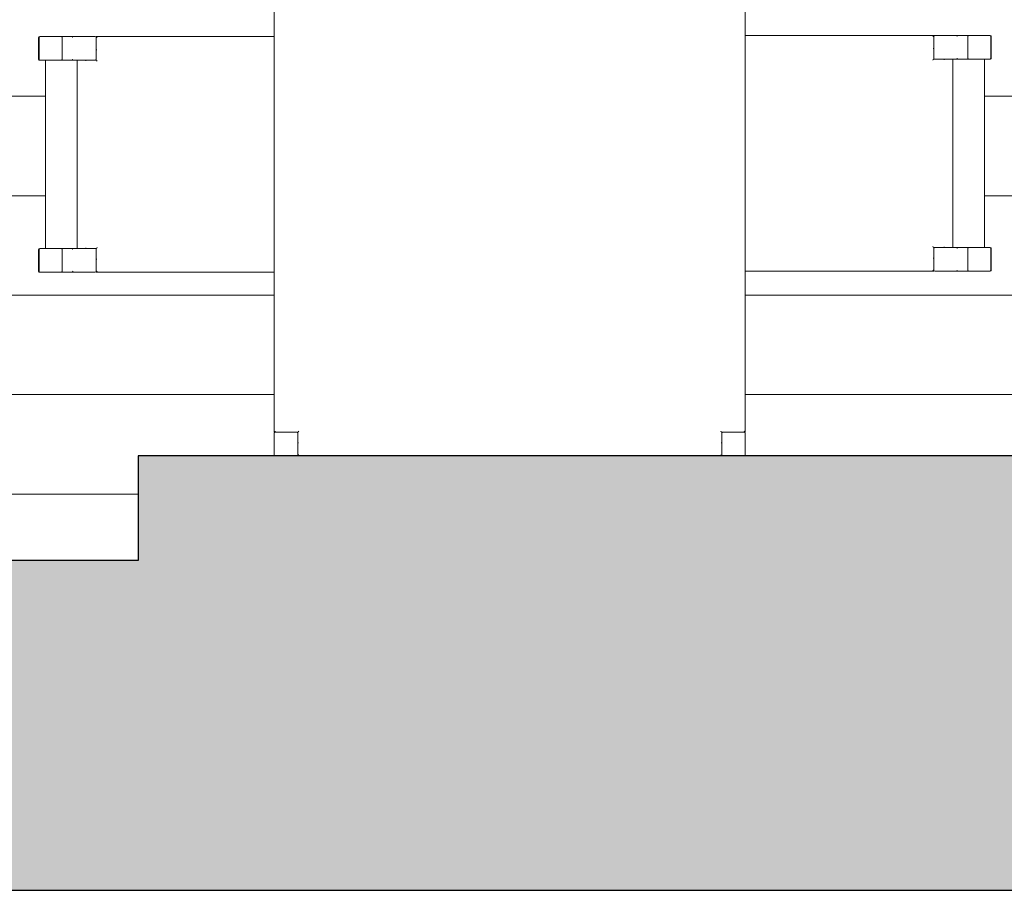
# Model space of a CAD drawing. Header units: centimetres. Extents: x 1278 to 4826, y -2037 to 1154.
# Tile 5 of 39: x 2409 to 2598, y -4 to 163. Entities that reach past the tile are written whole.
import ezdxf

# ---------------------------------------------------------------- set-up
doc = ezdxf.new("R2010")
doc.units = ezdxf.units.CM
for name, color, linetype, lineweight in [('Meble', 7, 'Continuous', 9), ('Wzór powierzchni-2', 9, 'Continuous', 9), ('Ściany', 7, 'Continuous', 9), ('Ściany-1', 254, 'Continuous', 9), ('Ściany-2', 250, 'Continuous', 25)]:
    doc.layers.add(name, color=color, linetype=linetype, lineweight=lineweight)

# ---------------------------------------------------------------- blocks, each defined once
blk = doc.blocks.new('Zabudowa_szachtu1 - Zabudowa_szachtu-810303-Aranżacja_wersja_01')
at = {"layer": 'Ściany-1'}
blk.add_hatch(color=256, dxfattribs=at).paths.add_polyline_path([(-59.22, 2682.08), (-116.82, 2682.08), (-116.82, 2666.08), (-79.22, 2666.08), (-79.22, 2432.08), (-59.22, 2432.08), (-59.22, 2666.08)])
at = {"layer": 'Ściany-2'}
for p, q in [((-79.22, 2666.08), (-79.22, 2432.08)), ((-79.22, 2432.08), (-59.22, 2432.08))]:
    blk.add_line(p, q, dxfattribs=at)
blk = doc.blocks.new('Bimroom_Collection_Dining_Table_2022 - Dining Table-499016-Aranżacja_wersja_01')
at = {"layer": 'Meble'}
for p, q in [((-105.7, 45), (-109.8, 45)), ((-105.5, 45), (-105.5, 40.5)), ((105.5, 45), (-105.5, 45)), ((-105.5, 44.99), (-105.5, 44.85)), ((-105.5, 40.7), (-105.5, 44.8)), ((105.5, 40.5), (105.5, 45)), ((105.5, 44.85), (105.5, 44.99)), ((105.5, 44.8), (105.5, 40.7)), ((109.8, 45), (105.7, 45)), ((110, 40.7), (110, 44.8)), ((-105.5, 42.5), (-105.38, 42.5)), ((105.38, 42.5), (105.5, 42.5)), ((-105.5, 40.5), (-110, 40.5)), ((-109.85, 40.5), (-109.99, 40.5)), ((-109.8, 40.5), (-105.7, 40.5)), ((-107.5, 40.38), (-107.5, 40.5)), ((110, 40.5), (105.5, 40.5)), ((105.7, 40.5), (109.8, 40.5)), ((107.5, 40.5), (107.5, 40.38)), ((109.99, 40.5), (109.85, 40.5)), ((110, -40.5), (110, 40.5)), ((-110, -40.5), (-105.5, -40.5)), ((-109.99, -40.5), (-109.85, -40.5)), ((-105.7, -40.5), (-109.8, -40.5)), ((-107.5, -40.5), (-107.5, -40.38)), ((-105.5, -40.5), (-105.5, -45)), ((-105.5, -44.8), (-105.5, -40.7)), ((105.5, -40.5), (110, -40.5)), ((105.5, -45), (105.5, -40.5)), ((105.5, -40.7), (105.5, -44.8)), ((109.8, -40.5), (105.7, -40.5)), ((107.5, -40.38), (107.5, -40.5)), ((109.85, -40.5), (109.99, -40.5)), ((110, -44.8), (110, -40.7)), ((-105.38, -42.5), (-105.5, -42.5)), ((105.5, -42.5), (105.38, -42.5)), ((-109.8, -45), (-105.7, -45)), ((-105.5, -44.85), (-105.5, -44.99)), ((-105.5, -45), (105.5, -45)), ((105.5, -44.99), (105.5, -44.85)), ((105.7, -45), (109.8, -45))]:
    blk.add_line(p, q, dxfattribs=at)
for centre, start, end in [((-109.8, 44.8), 90, 180), ((-109.8, 44.8), 120, 150), ((-105.7, 44.8), 0, 90), ((-105.7, 44.8), 30, 60), ((105.7, 44.8), 90, 180), ((105.7, 44.8), 120, 150), ((109.8, 44.8), 0, 90), ((109.8, 44.8), 30, 60), ((-109.8, 40.7), 180, 270), ((-109.8, 40.7), 210, 240), ((-105.7, 40.7), 270, 0), ((-105.7, 40.7), 300, 330), ((105.7, 40.7), 180, 270), ((105.7, 40.7), 210, 240), ((109.8, 40.7), 270, 0), ((109.8, 40.7), 300, 330), ((-109.8, -40.7), 90, 180), ((-109.8, -40.7), 120, 150), ((-105.7, -40.7), 360, 90), ((-105.7, -40.7), 30, 60), ((105.7, -40.7), 90, 180), ((105.7, -40.7), 120, 150), ((109.8, -40.7), 360, 90), ((109.8, -40.7), 30, 60), ((-109.8, -44.8), 180, 270), ((-109.8, -44.8), 210, 240), ((-105.7, -44.8), 270, 360), ((-105.7, -44.8), 300, 330), ((105.7, -44.8), 180, 270), ((105.7, -44.8), 210, 240), ((109.8, -44.8), 270, 360), ((109.8, -44.8), 300, 330)]:
    blk.add_arc(centre, 0.2, start, end, dxfattribs=at)
for points, knots in [([(-105.3, 44.8), (-105.32, 44.82), (-105.34, 44.84), (-105.38, 44.88), (-105.4, 44.9), (-105.41, 44.91), (-105.43, 44.93), (-105.44, 44.94), (-105.46, 44.96), (-105.47, 44.97), (-105.49, 44.99), (-105.5, 45), (-105.5, 45), (-105.5, 45)], [0, 0, 0, 0, 0.166667, 0.25, 0.333333, 0.375, 0.416667, 0.5, 0.583333, 0.666667, 0.75, 0.833333, 1, 1, 1, 1]), ([(105.5, 45), (105.5, 45), (105.5, 45), (105.49, 44.99), (105.47, 44.97), (105.46, 44.96), (105.44, 44.94), (105.43, 44.93), (105.41, 44.91), (105.4, 44.9), (105.38, 44.88), (105.34, 44.84), (105.32, 44.82), (105.3, 44.8)], [-1, -1, -1, -1, -0.833333, -0.75, -0.666667, -0.583333, -0.5, -0.416667, -0.375, -0.333333, -0.25, -0.166667, 0, 0, 0, 0]), ([(-109.8, 40.3), (-109.82, 40.32), (-109.84, 40.34), (-109.88, 40.38), (-109.9, 40.4), (-109.91, 40.41), (-109.93, 40.43), (-109.94, 40.44), (-109.96, 40.46), (-109.97, 40.47), (-109.99, 40.49), (-110, 40.5), (-110, 40.5), (-110, 40.5)], [0, 0, 0, 0, 0.166667, 0.25, 0.333333, 0.375, 0.416667, 0.5, 0.583333, 0.666667, 0.75, 0.833333, 1, 1, 1, 1]), ([(-105.3, 40.3), (-105.32, 40.32), (-105.34, 40.34), (-105.38, 40.38), (-105.4, 40.4), (-105.41, 40.41), (-105.43, 40.43), (-105.44, 40.44), (-105.46, 40.46), (-105.47, 40.47), (-105.49, 40.49), (-105.5, 40.5), (-105.5, 40.5), (-105.5, 40.5)], [0, 0, 0, 0, 0.166667, 0.25, 0.333333, 0.375, 0.416667, 0.5, 0.583333, 0.666667, 0.75, 0.833333, 1, 1, 1, 1]), ([(105.3, 40.3), (105.32, 40.32), (105.34, 40.34), (105.38, 40.38), (105.4, 40.4), (105.41, 40.41), (105.43, 40.43), (105.44, 40.44), (105.46, 40.46), (105.47, 40.47), (105.49, 40.49), (105.5, 40.5), (105.5, 40.5), (105.5, 40.5)], [0, 0, 0, 0, 0.166667, 0.25, 0.333333, 0.375, 0.416667, 0.5, 0.583333, 0.666667, 0.75, 0.833333, 1, 1, 1, 1]), ([(109.8, 40.3), (109.82, 40.32), (109.84, 40.34), (109.88, 40.38), (109.9, 40.4), (109.91, 40.41), (109.93, 40.43), (109.94, 40.44), (109.96, 40.46), (109.97, 40.47), (109.99, 40.49), (110, 40.5), (110, 40.5), (110, 40.5)], [0, 0, 0, 0, 0.166667, 0.25, 0.333333, 0.375, 0.416667, 0.5, 0.583333, 0.666667, 0.75, 0.833333, 1, 1, 1, 1]), ([(-109.8, -40.3), (-109.82, -40.32), (-109.84, -40.34), (-109.88, -40.38), (-109.9, -40.4), (-109.91, -40.41), (-109.93, -40.43), (-109.94, -40.44), (-109.96, -40.46), (-109.97, -40.47), (-109.99, -40.49), (-110, -40.5), (-110, -40.5), (-110, -40.5)], [0, 0, 0, 0, 0.166667, 0.25, 0.333333, 0.375, 0.416667, 0.5, 0.583333, 0.666667, 0.75, 0.833333, 1, 1, 1, 1]), ([(-105.3, -40.3), (-105.32, -40.32), (-105.34, -40.34), (-105.38, -40.38), (-105.4, -40.4), (-105.41, -40.41), (-105.43, -40.43), (-105.44, -40.44), (-105.46, -40.46), (-105.47, -40.47), (-105.49, -40.49), (-105.5, -40.5), (-105.5, -40.5), (-105.5, -40.5)], [0, 0, 0, 0, 0.166667, 0.25, 0.333333, 0.375, 0.416667, 0.5, 0.583333, 0.666667, 0.75, 0.833333, 1, 1, 1, 1]), ([(105.3, -40.3), (105.32, -40.32), (105.34, -40.34), (105.38, -40.38), (105.4, -40.4), (105.41, -40.41), (105.43, -40.43), (105.44, -40.44), (105.46, -40.46), (105.47, -40.47), (105.49, -40.49), (105.5, -40.5), (105.5, -40.5), (105.5, -40.5)], [0, 0, 0, 0, 0.166667, 0.25, 0.333333, 0.375, 0.416667, 0.5, 0.583333, 0.666667, 0.75, 0.833333, 1, 1, 1, 1]), ([(109.8, -40.3), (109.82, -40.32), (109.84, -40.34), (109.88, -40.38), (109.9, -40.4), (109.91, -40.41), (109.93, -40.43), (109.94, -40.44), (109.96, -40.46), (109.97, -40.47), (109.99, -40.49), (110, -40.5), (110, -40.5), (110, -40.5)], [0, 0, 0, 0, 0.166667, 0.25, 0.333333, 0.375, 0.416667, 0.5, 0.583333, 0.666667, 0.75, 0.833333, 1, 1, 1, 1]), ([(-105.3, -44.8), (-105.32, -44.82), (-105.34, -44.84), (-105.38, -44.88), (-105.4, -44.9), (-105.41, -44.91), (-105.43, -44.93), (-105.44, -44.94), (-105.46, -44.96), (-105.47, -44.97), (-105.49, -44.99), (-105.5, -45), (-105.5, -45), (-105.5, -45)], [0, 0, 0, 0, 0.166667, 0.25, 0.333333, 0.375, 0.416667, 0.5, 0.583333, 0.666667, 0.75, 0.833333, 1, 1, 1, 1]), ([(105.3, -44.8), (105.32, -44.82), (105.34, -44.84), (105.38, -44.88), (105.4, -44.9), (105.41, -44.91), (105.43, -44.93), (105.44, -44.94), (105.46, -44.96), (105.47, -44.97), (105.49, -44.99), (105.5, -45), (105.5, -45), (105.5, -45)], [0, 0, 0, 0, 0.166667, 0.25, 0.333333, 0.375, 0.416667, 0.5, 0.583333, 0.666667, 0.75, 0.833333, 1, 1, 1, 1])]:
    blk.add_open_spline(points, degree=3, knots=knots, dxfattribs=at)
for points in [[(-105.5, 40.5), (-105.5, 40.5), (-105.5, 40.5), (-105.49, 40.49)], [(105.5, 40.5), (105.5, 40.5), (105.5, 40.5), (105.49, 40.49)], [(-105.5, -40.5), (-105.5, -40.5), (-105.5, -40.5), (-105.49, -40.49)], [(105.5, -40.5), (105.5, -40.5), (105.5, -40.5), (105.49, -40.49)]]:
    blk.add_open_spline(points, degree=3, dxfattribs=at)
blk = doc.blocks.new('Bimroom_Collection_Dining_Chair_2022 - Dining Chair-V11-Aranżacja_wersja_01')
at = {"layer": 'Meble'}
for p, q in [((-22.5, 17.06), (-22.5, -17)), ((22.5, -17), (22.5, 17.03)), ((-20, -17), (-20, -16.88)), ((20, -16.88), (20, -17)), ((-22.5, -17), (-18, -17)), ((-22.5, -17.2), (-22.5, -23.7)), ((-22.49, -17), (-22.3, -17)), ((-18.2, -17), (-22.3, -17)), ((-18, -17), (-18, -20.68)), ((-18, -23.7), (-18, -17.2)), ((18, -17), (22.5, -17)), ((18, -20.68), (18, -17)), ((18, -17.2), (18, -23.7)), ((22.3, -17), (18.2, -17)), ((22.3, -17), (22.49, -17)), ((22.5, -23.7), (22.5, -17.2)), ((22.5, -17.2), (22.5, -23.7)), ((-17.88, -19), (-18, -19)), ((-18, -19), (-18, -19.2)), ((-18, -20.68), (-18, -19.2)), ((18, -20.67), (-18, -20.67)), ((-18, -20.67), (-18, -20.68)), ((-18, -23.7), (-18, -20.68)), ((18, -19), (17.88, -19)), ((18, -19.2), (18, -19)), ((18, -19.2), (18, -20.68)), ((18, -20.68), (18, -20.67)), ((18, -20.68), (18, -23.7)), ((-22.5, -21.3), (-22.5, -23.7)), ((22.5, -23.7), (22.5, -21.3)), ((-22.5, -27.71), (-22.5, -23.7)), ((-22.3, -23.5), (-18.2, -23.5)), ((-18, -23.7), (-18, -27.71)), ((-18, -24.37), (-18, -24.42)), ((-18, -26.5), (-18, -24.42)), ((18, -27.71), (18, -23.7)), ((18, -24.42), (18, -24.37)), ((18, -24.42), (18, -26.5)), ((18.2, -23.5), (22.3, -23.5)), ((22.5, -23.7), (22.5, -27.71)), ((-18.2, -27.91), (-22.3, -27.91)), ((-18.2, -28), (-22.3, -28)), ((-18, -26.5), (-18, -26.55)), ((-18, -26.67), (18, -26.67)), ((18, -26.55), (18, -26.5)), ((22.3, -27.91), (18.2, -27.91)), ((22.3, -28), (18.2, -28))]:
    blk.add_line(p, q, dxfattribs=at)
for centre, start, end in [((-22.3, -17.2), 90, 180), ((-22.3, -17.2), 102.8571, 180), ((-18.2, -17.2), 0, 90), ((-18.2, -17.2), 360, 90), ((18.2, -17.2), 90, 180), ((18.2, -17.2), 90, 180), ((22.3, -17.2), 0, 90), ((22.3, -17.2), 0, 77.1429), ((-22.3, -21.3), 180, 270), ((-22.3, -21.3), 180, 270), ((-18.2, -21.3), 270, 347.1429), ((-18.2, -21.3), 270, 347.1429), ((18.2, -21.3), 192.8571, 270), ((18.2, -21.3), 192.8571, 270), ((22.3, -21.3), 270, 0), ((22.3, -21.3), 270, 0), ((-22.3, -23.7), 90, 180), ((-18.2, -23.7), 0, 90), ((18.2, -23.7), 90, 180), ((22.3, -23.7), 0, 90), ((-22.3, -27.8), 180, 270), ((-18.2, -27.8), 270, 0), ((18.2, -27.8), 180, 270), ((22.3, -27.8), 270, 0)]:
    blk.add_arc(centre, 0.2, start, end, dxfattribs=at)
for points, knots in [([(-22.3, -16.8), (-22.32, -16.82), (-22.34, -16.84), (-22.38, -16.88), (-22.4, -16.9), (-22.41, -16.91), (-22.43, -16.93), (-22.44, -16.94), (-22.46, -16.96), (-22.47, -16.97), (-22.49, -16.99), (-22.5, -17), (-22.5, -17), (-22.5, -17)], [0, 0, 0, 0, 0.166667, 0.25, 0.333333, 0.375, 0.416667, 0.5, 0.583333, 0.666667, 0.75, 0.833333, 1, 1, 1, 1]), ([(-17.8, -16.8), (-17.82, -16.82), (-17.84, -16.84), (-17.88, -16.88), (-17.9, -16.9), (-17.91, -16.91), (-17.93, -16.93), (-17.94, -16.94), (-17.96, -16.96), (-17.97, -16.97), (-17.99, -16.99), (-18, -17), (-18, -17), (-18, -17)], [0, 0, 0, 0, 0.166667, 0.25, 0.333333, 0.375, 0.416667, 0.5, 0.583333, 0.666667, 0.75, 0.833333, 1, 1, 1, 1]), ([(17.8, -16.8), (17.82, -16.82), (17.84, -16.84), (17.88, -16.88), (17.9, -16.9), (17.91, -16.91), (17.93, -16.93), (17.94, -16.94), (17.96, -16.96), (17.97, -16.97), (17.99, -16.99), (18, -17), (18, -17), (18, -17)], [0, 0, 0, 0, 0.166667, 0.25, 0.333333, 0.375, 0.416667, 0.5, 0.583333, 0.666667, 0.75, 0.833333, 1, 1, 1, 1]), ([(22.3, -16.8), (22.32, -16.82), (22.34, -16.84), (22.38, -16.88), (22.4, -16.9), (22.41, -16.91), (22.43, -16.93), (22.44, -16.94), (22.46, -16.96), (22.47, -16.97), (22.49, -16.99), (22.5, -17), (22.5, -17), (22.5, -17)], [0, 0, 0, 0, 0.166667, 0.25, 0.333333, 0.375, 0.416667, 0.5, 0.583333, 0.666667, 0.75, 0.833333, 1, 1, 1, 1]), ([(-22.5, -23.7), (-22.5, -23.67), (-22.49, -23.63), (-22.46, -23.58), (-22.43, -23.54), (-22.37, -23.51), (-22.33, -23.5), (-22.3, -23.5)], [-1, -1, -1, -1, -0.785714, -0.571429, -0.428571, -0.285714, 0, 0, 0, 0]), ([(-18.2, -23.5), (-18.18, -23.5), (-18.13, -23.51), (-18.08, -23.54), (-18.04, -23.57), (-18.01, -23.62), (-18, -23.67), (-18, -23.7)], [-1, -1, -1, -1, -0.785714, -0.571429, -0.428571, -0.285714, 0, 0, 0, 0]), ([(18, -23.7), (18, -23.67), (18.01, -23.63), (18.04, -23.58), (18.07, -23.54), (18.13, -23.51), (18.17, -23.5), (18.2, -23.5)], [-1, -1, -1, -1, -0.785714, -0.571429, -0.428571, -0.285714, 0, 0, 0, 0]), ([(22.3, -23.5), (22.32, -23.5), (22.37, -23.51), (22.42, -23.54), (22.46, -23.57), (22.49, -23.62), (22.5, -23.67), (22.5, -23.7)], [-1, -1, -1, -1, -0.785714, -0.571429, -0.428571, -0.285714, 0, 0, 0, 0]), ([(-22.3, -27.91), (-22.32, -27.91), (-22.37, -27.9), (-22.42, -27.87), (-22.46, -27.84), (-22.49, -27.79), (-22.5, -27.74), (-22.5, -27.71)], [-1, -1, -1, -1, -0.785714, -0.571429, -0.428571, -0.285714, 0, 0, 0, 0]), ([(-18, -27.71), (-18, -27.73), (-18.01, -27.78), (-18.04, -27.83), (-18.07, -27.87), (-18.13, -27.9), (-18.17, -27.91), (-18.2, -27.91)], [-1, -1, -1, -1, -0.785714, -0.571429, -0.428571, -0.285714, 0, 0, 0, 0]), ([(18.2, -27.91), (18.18, -27.91), (18.13, -27.9), (18.08, -27.87), (18.04, -27.84), (18.01, -27.79), (18, -27.74), (18, -27.71)], [-1, -1, -1, -1, -0.785714, -0.571429, -0.428571, -0.285714, 0, 0, 0, 0]), ([(22.5, -27.71), (22.5, -27.73), (22.49, -27.78), (22.46, -27.83), (22.43, -27.87), (22.37, -27.9), (22.33, -27.91), (22.3, -27.91)], [-1, -1, -1, -1, -0.785714, -0.571429, -0.428571, -0.285714, 0, 0, 0, 0])]:
    blk.add_open_spline(points, degree=3, knots=knots, dxfattribs=at)
for points in [[(-17.99, -16.99), (-18, -17), (-18, -17), (-18, -17)], [(17.99, -16.99), (18, -17), (18, -17), (18, -17)]]:
    blk.add_open_spline(points, degree=3, dxfattribs=at)
blk = doc.blocks.new('Bimroom_Collection_Dining_Chair_2022 - Dining Chair-V12-Aranżacja_wersja_01')
at = {"layer": 'Meble'}
for p, q in [((-22.5, 23.7), (-22.5, 27.71)), ((-22.3, 28), (-18.2, 28)), ((-22.3, 27.91), (-18.2, 27.91)), ((-18, 27.71), (-18, 23.7)), ((18, 26.67), (-18, 26.67)), ((-18, 26.55), (-18, 26.5)), ((-18, 24.42), (-18, 26.5)), ((18, 23.7), (18, 27.71)), ((18, 26.5), (18, 26.55)), ((18, 26.5), (18, 24.42)), ((18.2, 28), (22.3, 28)), ((18.2, 27.91), (22.3, 27.91)), ((22.5, 27.71), (22.5, 23.7)), ((-22.5, 23.7), (-22.5, 17.2)), ((-22.5, 23.7), (-22.5, 21.3)), ((-18.2, 23.5), (-22.3, 23.5)), ((-18, 24.42), (-18, 24.37)), ((-18, 20.68), (-18, 23.7)), ((-18, 17.2), (-18, 23.7)), ((18, 24.37), (18, 24.42)), ((18, 23.7), (18, 20.68)), ((18, 23.7), (18, 17.2)), ((22.3, 23.5), (18.2, 23.5)), ((22.5, 17.2), (22.5, 23.7)), ((22.5, 23.7), (22.5, 17.2)), ((22.5, 21.3), (22.5, 23.7)), ((-18, 20.68), (-18, 20.67)), ((-18, 20.68), (-18, 17)), ((-18, 19.2), (-18, 20.68)), ((-18, 20.67), (18, 20.67)), ((-18, 19.2), (-18, 19)), ((-18, 19), (-17.88, 19)), ((17.88, 19), (18, 19)), ((18, 20.67), (18, 20.68)), ((18, 17), (18, 20.68)), ((18, 20.68), (18, 19.2)), ((18, 19), (18, 19.2)), ((-18, 17), (-22.5, 17)), ((-22.5, 17), (-22.5, -19.07)), ((-22.3, 17), (-22.49, 17)), ((-22.3, 17), (-18.2, 17)), ((-20, 16.88), (-20, 17)), ((22.5, 17), (18, 17)), ((18.2, 17), (22.3, 17)), ((20, 17), (20, 16.88)), ((22.49, 17), (22.3, 17)), ((22.5, -19.03), (22.5, 17))]:
    blk.add_line(p, q, dxfattribs=at)
for centre, start, end in [((-22.3, 27.8), 90, 180), ((-18.2, 27.8), 360, 90), ((18.2, 27.8), 90, 180), ((22.3, 27.8), 360, 90), ((-22.3, 23.7), 180, 270), ((-18.2, 23.7), 270, 360), ((18.2, 23.7), 180, 270), ((22.3, 23.7), 270, 0), ((-22.3, 21.3), 90, 180), ((-22.3, 21.3), 90, 180), ((-18.2, 21.3), 12.8571, 90), ((-18.2, 21.3), 12.8571, 90), ((18.2, 21.3), 90, 167.1429), ((18.2, 21.3), 90, 167.1429), ((22.3, 21.3), 0, 90), ((22.3, 21.3), 0, 90), ((-22.3, 17.2), 180, 270), ((-22.3, 17.2), 180, 257.1429), ((-18.2, 17.2), 270, 0), ((-18.2, 17.2), 270, 0), ((18.2, 17.2), 180, 270), ((18.2, 17.2), 180, 270), ((22.3, 17.2), 270, 360), ((22.3, 17.2), 282.8571, 0)]:
    blk.add_arc(centre, 0.2, start, end, dxfattribs=at)
for points, knots in [([(-22.5, 27.71), (-22.5, 27.73), (-22.49, 27.78), (-22.46, 27.83), (-22.43, 27.87), (-22.37, 27.9), (-22.33, 27.91), (-22.3, 27.91)], [-1, -1, -1, -1, -0.785714, -0.571429, -0.428571, -0.285714, 0, 0, 0, 0]), ([(-18.2, 27.91), (-18.18, 27.91), (-18.13, 27.9), (-18.08, 27.87), (-18.04, 27.84), (-18.01, 27.79), (-18, 27.74), (-18, 27.71)], [-1, -1, -1, -1, -0.785714, -0.571429, -0.428571, -0.285714, 0, 0, 0, 0]), ([(18, 27.71), (18, 27.73), (18.01, 27.78), (18.04, 27.83), (18.07, 27.87), (18.13, 27.9), (18.17, 27.91), (18.2, 27.91)], [-1, -1, -1, -1, -0.785714, -0.571429, -0.428571, -0.285714, 0, 0, 0, 0]), ([(22.3, 27.91), (22.32, 27.91), (22.37, 27.9), (22.42, 27.87), (22.46, 27.84), (22.49, 27.79), (22.5, 27.74), (22.5, 27.71)], [-1, -1, -1, -1, -0.785714, -0.571429, -0.428571, -0.285714, 0, 0, 0, 0]), ([(-22.3, 23.5), (-22.32, 23.5), (-22.37, 23.51), (-22.42, 23.54), (-22.46, 23.57), (-22.49, 23.62), (-22.5, 23.67), (-22.5, 23.7)], [-1, -1, -1, -1, -0.785714, -0.571429, -0.428571, -0.285714, 0, 0, 0, 0]), ([(-18, 23.7), (-18, 23.67), (-18.01, 23.63), (-18.04, 23.58), (-18.07, 23.54), (-18.13, 23.51), (-18.17, 23.5), (-18.2, 23.5)], [-1, -1, -1, -1, -0.785714, -0.571429, -0.428571, -0.285714, 0, 0, 0, 0]), ([(18.2, 23.5), (18.18, 23.5), (18.13, 23.51), (18.08, 23.54), (18.04, 23.57), (18.01, 23.62), (18, 23.67), (18, 23.7)], [-1, -1, -1, -1, -0.785714, -0.571429, -0.428571, -0.285714, 0, 0, 0, 0]), ([(22.5, 23.7), (22.5, 23.67), (22.49, 23.63), (22.46, 23.58), (22.43, 23.54), (22.37, 23.51), (22.33, 23.5), (22.3, 23.5)], [-1, -1, -1, -1, -0.785714, -0.571429, -0.428571, -0.285714, 0, 0, 0, 0]), ([(-22.5, 17), (-22.5, 17), (-22.5, 17), (-22.49, 16.99), (-22.47, 16.97), (-22.46, 16.96), (-22.44, 16.94), (-22.42, 16.92), (-22.4, 16.9), (-22.39, 16.89), (-22.37, 16.87), (-22.34, 16.84), (-22.32, 16.82), (-22.3, 16.8)], [0, 0, 0, 0, 0.166667, 0.25, 0.333333, 0.416667, 0.5, 0.583333, 0.666667, 0.708333, 0.75, 0.833333, 1, 1, 1, 1]), ([(-18, 17), (-18, 17), (-18, 17), (-17.99, 16.99), (-17.97, 16.97), (-17.96, 16.96), (-17.94, 16.94), (-17.92, 16.92), (-17.9, 16.9), (-17.89, 16.89), (-17.87, 16.87), (-17.84, 16.84), (-17.82, 16.82), (-17.8, 16.8)], [0, 0, 0, 0, 0.166667, 0.25, 0.333333, 0.416667, 0.5, 0.583333, 0.666667, 0.708333, 0.75, 0.833333, 1, 1, 1, 1]), ([(18, 17), (18, 17), (18, 17), (17.99, 16.99), (17.97, 16.97), (17.96, 16.96), (17.94, 16.94), (17.92, 16.92), (17.9, 16.9), (17.89, 16.89), (17.87, 16.87), (17.84, 16.84), (17.82, 16.82), (17.8, 16.8)], [0, 0, 0, 0, 0.166667, 0.25, 0.333333, 0.416667, 0.5, 0.583333, 0.666667, 0.708333, 0.75, 0.833333, 1, 1, 1, 1]), ([(22.5, 17), (22.5, 17), (22.5, 17), (22.49, 16.99), (22.47, 16.97), (22.46, 16.96), (22.44, 16.94), (22.42, 16.92), (22.4, 16.9), (22.39, 16.89), (22.37, 16.87), (22.34, 16.84), (22.32, 16.82), (22.3, 16.8)], [0, 0, 0, 0, 0.166667, 0.25, 0.333333, 0.416667, 0.5, 0.583333, 0.666667, 0.708333, 0.75, 0.833333, 1, 1, 1, 1])]:
    blk.add_open_spline(points, degree=3, knots=knots, dxfattribs=at)
for points in [[(-18, 17), (-18, 17), (-18, 17), (-17.99, 16.99)], [(18, 17), (18, 17), (18, 17), (17.99, 16.99)]]:
    blk.add_open_spline(points, degree=3, dxfattribs=at)

msp = doc.modelspace()

# ---------------------------------------------------------------- hatches: boundary and pattern name
at = {"layer": 'Wzór powierzchni-2'}
h = msp.add_hatch(dxfattribs=at)
h.set_pattern_fill('FP_2', color=256, style=0, pattern_type=2)
h.set_pattern_definition([(180, (2507.826, 223.87), (-2e-15, -19), []), (270, (2507.826, 223.87), (76, -76), [19, -266]), (270, (2393.826, 185.87), (76, -76), [19, -266])])
h.paths.add_polyline_path([(2432.08, 59.22), (2432.08, 79.22), (2458.28, 79.22), (2458.08, 79.42), (2458.18, 83.62), (2458.13, 83.72), (2458.08, 83.73), (2458.08, 114.32), (2424.08, 114.42), (2424.08, 114.52), (2417.58, 114.52), (2417.38, 114.32), (2413.36, 114.32), (2413.08, 114.52), (2413.17, 118.62), (2413.36, 118.82), (2414.41, 118.82), (2414.41, 154.82), (2413.36, 154.82), (2413.08, 155.02), (2413.17, 159.12), (2413.36, 159.32), (2417.38, 159.32), (2417.58, 159.12), (2424.08, 159.22), (2424.18, 159.32), (2458.08, 159.32), (2458.08, 179.52), (2426.08, 179.62), (2426.08, 179.72), (2419.58, 179.72), (2419.38, 179.52), (2415.36, 179.52), (2415.08, 179.79), (2415.17, 183.82), (2415.36, 184.02), (2416.41, 184.02), (2416.41, 220.02), (2415.36, 220.02), (2415.08, 220.22), (2415.17, 224.32), (2415.36, 224.52), (2419.38, 224.52), (2419.58, 224.32), (2426.08, 224.42), (2426.18, 224.52), (2458.08, 224.52), (2458.08, 244.52), (2426.08, 244.62), (2426.08, 244.72), (2419.58, 244.72), (2419.38, 244.52), (2415.36, 244.52), (2415.08, 244.72), (2415.17, 248.82), (2415.36, 249.02), (2416.41, 249.02), (2416.41, 285.02), (2415.36, 285.02), (2415.08, 285.22), (2415.17, 289.32), (2415.36, 289.52), (2419.38, 289.52), (2419.58, 289.32), (2426.08, 289.42), (2426.18, 289.52), (2458.08, 289.52), (2458.18, 294.72), (2458.18, 294.82), (2458.08, 294.92), (2458.08, 299.02), (2458.28, 299.22), (2462.48, 299.12), (2462.58, 299.16), (2462.58, 299.22), (2480.08, 299.28), (2480.18, 325.72), (2480.28, 325.83), (2480.28, 332.22), (2480.08, 332.42), (2480.08, 336.43), (2480.28, 336.72), (2484.38, 336.63), (2484.58, 336.43), (2484.58, 335.39), (2520.58, 335.39), (2520.58, 336.43), (2520.78, 336.72), (2524.88, 336.63), (2525.08, 336.43), (2525.08, 332.42), (2524.88, 332.22), (2524.98, 325.72), (2525.08, 325.62), (2525.08, 299.22), (2543.58, 299.12), (2543.68, 299.12), (2543.78, 299.22), (2547.88, 299.22), (2548.08, 299.02), (2547.98, 294.82), (2548.02, 294.72), (2548.08, 294.72), (2548.08, 289.52), (2586.08, 289.42), (2586.08, 289.32), (2592.58, 289.32), (2592.77, 289.52), (2596.79, 289.52), (2597.08, 289.32), (2596.98, 285.22), (2596.79, 285.02), (2595.74, 285.02), (2595.74, 249.02), (2596.79, 249.02), (2597.08, 248.82), (2596.98, 244.72), (2596.79, 244.52), (2592.77, 244.52), (2592.58, 244.72), (2586.08, 244.62), (2585.98, 244.52), (2548.08, 244.52), (2548.08, 224.52), (2584.08, 224.42), (2584.08, 224.32), (2590.58, 224.32), (2590.77, 224.52), (2594.79, 224.52), (2595.08, 224.32), (2594.98, 220.22), (2594.79, 220.02), (2593.74, 220.02), (2593.74, 184.02), (2594.79, 184.02), (2595.08, 183.82), (2594.98, 179.72), (2594.79, 179.52), (2590.77, 179.52), (2590.58, 179.72), (2584.08, 179.62), (2583.98, 179.52), (2548.08, 179.52), (2548.08, 159.52), (2584.08, 159.42), (2584.08, 159.32), (2590.58, 159.32), (2590.77, 159.52), (2594.79, 159.52), (2595.08, 159.32), (2594.98, 155.22), (2594.79, 155.02), (2593.74, 155.02), (2593.74, 119.02), (2594.79, 119.02), (2595.08, 118.82), (2594.98, 114.72), (2594.79, 114.52), (2590.77, 114.52), (2590.58, 114.72), (2584.08, 114.62), (2583.98, 114.52), (2548.08, 114.52), (2547.98, 83.72), (2547.98, 83.62), (2548.08, 83.52), (2548.08, 79.42), (2547.88, 79.22), (2666.08, 79.22), (2666.08, 116.82), (2682.08, 116.82), (2682.08, 132.97), (2678.08, 132.97), (2678.08, 248.97), (2682.08, 248.97), (2682.08, 383.72), (2346.08, 383.72), (2346.08, 246.32), (2347.48, 246.32), (2347.48, 240.32), (2346.48, 240.32), (2346.48, 238.72), (2336.38, 238.72), (2336.38, 240.32), (2333.58, 240.32), (2333.58, 147.12), (2336.38, 147.12), (2336.38, 148.72), (2346.48, 148.72), (2346.48, 147.12), (2347.48, 147.12), (2347.48, 141.12), (2346.08, 141.12), (2346.08, 59.22), (2426.35, 59.22)])
h.paths.add_polyline_path([(2543.78, 79.22), (2543.58, 79.28), (2543.58, 79.22)])
h.paths.add_polyline_path([(2462.58, 79.22), (2462.48, 79.32), (2462.38, 79.22)])
h.paths.add_polyline_path([(2664.08, 79.72), (2604.08, 79.72), (2604.08, 139.72), (2664.08, 139.72), (2664.08, 116.5)])
h.paths.add_polyline_path([(2462.58, 81.72), (2462.58, 83.73), (2462.38, 83.72), (2462.58, 83.52), (2462.58, 81.72)])
h.paths.add_polyline_path([(2543.58, 81.72), (2543.58, 83.52), (2543.78, 83.72), (2543.57, 83.72), (2543.57, 81.72)])
h.paths.add_polyline_path([(2424.08, 116.82), (2424.08, 116.82), (2424.08, 118.83), (2417.38, 118.82), (2417.58, 118.62), (2424.08, 118.62)])
h.paths.add_polyline_path([(2584.08, 117.02), (2584.08, 118.82), (2590.58, 118.82), (2590.77, 119.02), (2584.07, 119.03), (2584.07, 117.02)])
h.paths.add_polyline_path([(2422.08, 154.81), (2424.08, 154.81), (2424.08, 155.02), (2417.58, 155.02), (2417.38, 154.82), (2422.08, 154.82)])
h.paths.add_polyline_path([(2584.08, 155.01), (2590.77, 155.02), (2590.58, 155.22), (2584.08, 155.22), (2584.07, 155.01)])
h.paths.add_polyline_path([(2584.07, 182.02), (2584.08, 182.02), (2584.08, 183.82), (2590.58, 183.82), (2590.77, 184.02), (2584.07, 184.03), (2584.07, 183.82)])
h.paths.add_polyline_path([(2426.08, 182.02), (2426.08, 184.03), (2419.38, 184.02), (2419.58, 183.82), (2426.08, 183.82), (2426.08, 182.02)])
h.paths.add_polyline_path([(2586.08, 220.01), (2586.18, 220.02), (2590.77, 220.02), (2590.58, 220.22), (2584.08, 220.22), (2584.08, 220.01)])
h.paths.add_polyline_path([(2424.08, 220.01), (2426.08, 220.01), (2426.08, 220.22), (2419.58, 220.22), (2419.38, 220.02), (2424.08, 220.02)])
h.paths.add_polyline_path([(2586.07, 247.02), (2586.08, 247.02), (2586.08, 248.82), (2592.58, 248.82), (2592.77, 249.02), (2586.07, 249.03), (2586.07, 248.82)])
h.paths.add_polyline_path([(2426.08, 247.02), (2426.08, 247.02), (2426.08, 249.03), (2419.38, 249.02), (2419.58, 248.82), (2426.08, 248.82)])
h.paths.add_polyline_path([(2588.08, 285.01), (2588.18, 285.02), (2592.77, 285.02), (2592.58, 285.22), (2586.08, 285.22), (2586.08, 285.01)])
h.paths.add_polyline_path([(2424.08, 285.01), (2426.08, 285.01), (2426.08, 285.22), (2419.58, 285.22), (2419.38, 285.02), (2424.08, 285.02)])
h.paths.add_polyline_path([(2543.57, 294.71), (2543.78, 294.72), (2543.58, 294.92), (2543.57, 294.72)])
h.paths.add_polyline_path([(2460.58, 294.71), (2462.58, 294.72), (2462.58, 294.92), (2462.38, 294.72), (2460.58, 294.72)])
h.paths.add_polyline_path([(2484.58, 325.71), (2484.58, 332.42), (2484.38, 332.22), (2484.38, 325.72), (2484.38, 325.71)])
h.paths.add_polyline_path([(2520.57, 325.71), (2520.78, 325.83), (2520.78, 332.22), (2520.58, 332.42), (2520.57, 325.83)])
at = {"layer": 'Ściany-1'}
h = msp.add_hatch(color=256, dxfattribs=at)
h.paths.add_polyline_path([(2682.08, -3.78), (2682.08, 59.22), (2232.83, 59.22), (2232.83, -3.78), (2664.39, -3.78)])
h.paths.add_polyline_path([(2131.08, -3.78), (2142.83, -3.78), (2142.83, 59.22), (2131.08, 59.22), (2131.08, 47.04)])

# ---------------------------------------------------------------- linework, layer by layer
at = {"layer": 'Ściany-2'}
for p, q in [((2432.08, 59.22), (2346.08, 59.22)), ((2232.83, -3.78), (2682.08, -3.78))]:
    msp.add_line(p, q, dxfattribs=at)

# ---------------------------------------------------------------- block references
at = {"layer": 'Meble'}
for name, p, rotation in [('Bimroom_Collection_Dining_Table_2022 - Dining Table-499016-Aranżacja_wersja_01', (2503.08, 189.22), 89.99999999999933), ('Bimroom_Collection_Dining_Chair_2022 - Dining Chair-V11-Aranżacja_wersja_01', (2441.08, 136.82), 269.9999999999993), ('Bimroom_Collection_Dining_Chair_2022 - Dining Chair-V12-Aranżacja_wersja_01', (2567.08, 137.02), 269.9999999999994)]:
    msp.add_blockref(name, p, dxfattribs=dict(at, rotation=rotation))
at = {"layer": 'Ściany', "rotation": 269.9999999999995}
msp.add_blockref('Zabudowa_szachtu1 - Zabudowa_szachtu-810303-Aranżacja_wersja_01', (0, 0), dxfattribs=at)

doc.saveas('drawing.dxf')
